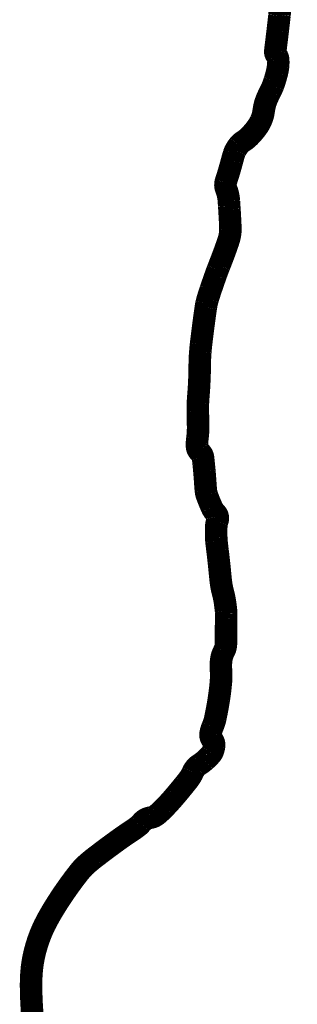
# Model space of a CAD drawing. Header units: feet. Extents: x 12.9 to 21.4, y -2.9 to 8.1.
# Tile 175 of 179: x 20.4935 to 20.5787, y -1.2202 to -0.9183. Entities that reach past the tile are written whole.
import ezdxf

# ---------------------------------------------------------------- set-up
doc = ezdxf.new("R2010")
doc.units = ezdxf.units.FT
doc.header["$MEASUREMENT"] = 0
doc.layers.add('BELMONT-BORDER', color=5, linetype='CONTINUOUS')

msp = doc.modelspace()

# ---------------------------------------------------------------- linework, layer by layer
at = {"layer": 'BELMONT-BORDER', "color": 7, "const_width": 0.00691}
msp.add_lwpolyline([(20.49795, -1.2283, -0.020844), (20.49728, -1.22239, -0.015708), (20.49697, -1.2145, -0.031479), (20.49727, -1.20887, -0.034275), (20.49823, -1.20378, -0.030227), (20.49981, -1.19893, -0.030822), (20.50193, -1.19439, -0.013653), (20.50414, -1.19058, -0.0113), (20.50703, -1.18613, -0.018226), (20.51184, -1.17959, -0.044745), (20.51412, -1.1772, -0.016582), (20.51672, -1.17507, -0.006726), (20.52334, -1.17013, -0.012642), (20.52799, -1.16693, 0.026773), (20.53014, -1.16536, 0.056474), (20.53066, -1.16483, -0.039177), (20.53137, -1.16405, -0.150164), (20.53349, -1.16301, 0.138713), (20.53581, -1.16194, 0.024337), (20.53811, -1.15977, 0.015887), (20.54135, -1.15617, 0.004972), (20.54407, -1.15289, 0.009204), (20.54549, -1.15108, 0.060016), (20.5467, -1.14898, -0.08562), (20.54763, -1.14756, -0.066961), (20.54867, -1.1467, 0.042669), (20.55036, -1.14544, 0.016435), (20.55155, -1.1443, 0.022735), (20.55235, -1.14341, 0.087723), (20.55279, -1.14263, 0.048764), (20.55318, -1.14106, 0.212054), (20.55262, -1.13909, -0.219963), (20.55211, -1.13717, -0.060601), (20.55273, -1.1351, 0.050495), (20.55353, -1.13265, 0.014654), (20.55467, -1.1265, 0.017513), (20.55529, -1.1213, 0.040704), (20.5553, -1.11767, -0.049596), (20.55536, -1.11469, -0.095824), (20.55625, -1.11192, 0.123104), (20.55683, -1.10972, 0.003746), (20.55684, -1.10764, -0.003374), (20.55685, -1.10533, -0.002371), (20.5569, -1.102, 0.005253), (20.55691, -1.10049, 0.025645), (20.55686, -1.09961, 0.009099), (20.55656, -1.09714, 0.032349), (20.55584, -1.09366, -0.038866), (20.55528, -1.09076, -0.005633), (20.55499, -1.08798, 0.004278), (20.55462, -1.08433, 0.003884), (20.55424, -1.08106, -0.004622), (20.55392, -1.07831, -0.022474), (20.55385, -1.07709, -0.008176), (20.55385, -1.07374, -0.086091), (20.55418, -1.07201, 0.125731), (20.55431, -1.0708, 0.162565), (20.55377, -1.0697, -0.089351), (20.55251, -1.0679, -0.020283), (20.55098, -1.06413, -0.061517), (20.55068, -1.06282, -0.009183), (20.55049, -1.06052, 0.005713), (20.55021, -1.0568, 0.002097), (20.54998, -1.0544, 0.003018), (20.54981, -1.05273, 0.196239), (20.54881, -1.05086, -0.213414), (20.54793, -1.0491, -0.045892), (20.54804, -1.04682, 0.034221), (20.54827, -1.04377, 0.009733), (20.54819, -1.03847, -0.020769), (20.54821, -1.03598, -0.00839), (20.54837, -1.03353, 0.00644), (20.54859, -1.03033, 0.013169), (20.54877, -1.02433, -0.019115), (20.54895, -1.0202, -0.008961), (20.54918, -1.0178, -0.00333), (20.54998, -1.01138, -0.004058), (20.55065, -1.00655, -0.016391), (20.55086, -1.00536, -0.019794), (20.55121, -1.004, -0.009075), (20.55214, -1.00107, -0.003026), (20.55362, -0.99681, -0.006949), (20.55429, -0.99497, -0.002766), (20.5548, -0.99368, 0.000844), (20.5553, -0.9924, 0.005211), (20.55659, -0.98897, 0.006616), (20.55754, -0.98625, 0.037068), (20.55806, -0.98421, 0.048072), (20.55819, -0.98259, 0.007704), (20.55813, -0.98066, 0.003539), (20.5579, -0.97648, 0.000724), (20.55783, -0.97548, 0.000448), (20.55773, -0.97385, 0.078307), (20.55688, -0.97012, -0.158146), (20.55675, -0.96819, -0.01793), (20.55706, -0.96713, 0.008544), (20.55776, -0.9649, 0.006412), (20.55871, -0.96151, -0.010214), (20.55932, -0.95938, -0.055155), (20.55982, -0.95824, -0.038278), (20.56082, -0.95676, -0.084483), (20.56208, -0.95564, 0.057731), (20.564, -0.95411, 0.034881), (20.56626, -0.95149, 0.049899), (20.5675, -0.94942, 0.081597), (20.56842, -0.94622, -0.072183), (20.56939, -0.94259, -0.01907), (20.57051, -0.94023, 0.02749), (20.57126, -0.93857, 0.017489), (20.57179, -0.93703, 0.011891), (20.57245, -0.93473, 0.037694), (20.57284, -0.93256, 0.042798), (20.57287, -0.93061, 0.147885), (20.57231, -0.92913, -0.194316), (20.57198, -0.92794, -0.002644), (20.57225, -0.92563, 0.001533), (20.57273, -0.92166, 0.000167), (20.57325, -0.91713, 0.002446), (20.57329, -0.91682, 0.058399), (20.57327, -0.91544, -0.028804), (20.57308, -0.91265, -0.008123)], format="xyb", dxfattribs=at)

doc.saveas('drawing.dxf')
